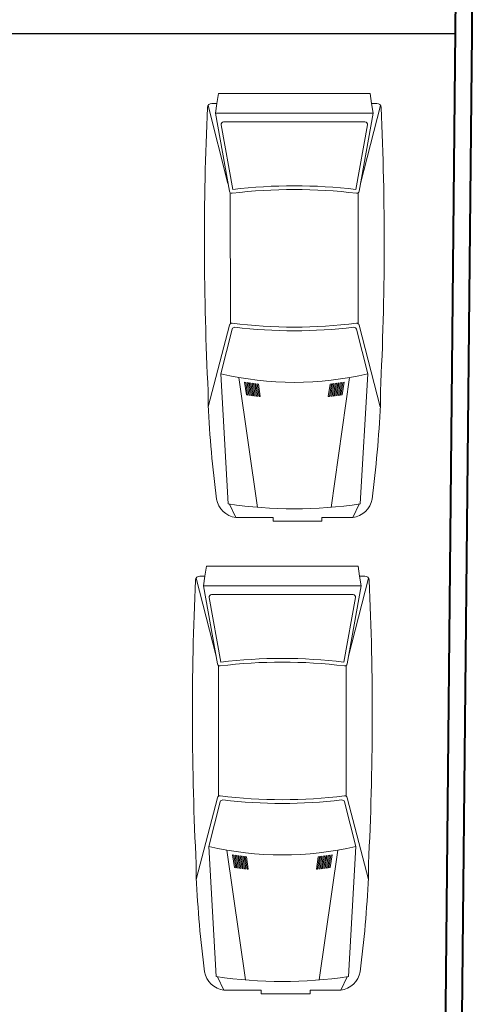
# Model space of a CAD drawing. Header units: millimetres. Extents: x 26 to 1362, y 24 to 358.
# Tile 194 of 256: x 995.27 to 999.45, y 331.02 to 340.1. Entities that reach past the tile are written whole.
import ezdxf

# ---------------------------------------------------------------- set-up
doc = ezdxf.new("R2010")
doc.units = ezdxf.units.MM
doc.linetypes.add('CONTINU', pattern=[0])
doc.layers.add('ARQ-ALVENARIA', color=4, linetype='Continuous')
doc.layers.add('ARQ-PISO', color=8, linetype='Continuous')
doc.layers.add('MB_ALVENARIA', color=7, linetype='Continuous', lineweight=40)
doc.layers.add('MB_MOBILIÁRIO', color=8, linetype='Continuous', lineweight=13)

msp = doc.modelspace()

# ---------------------------------------------------------------- linework, layer by layer
at = {"layer": 'ARQ-ALVENARIA', "linetype": 'CONTINU'}
msp.add_lwpolyline([(999.2956, 339.9743), (999.2956, 339.975)], dxfattribs=at)
at = {"layer": 'ARQ-PISO', "linetype": 'CONTINU'}
msp.add_line((991.1656, 339.9743), (999.2956, 339.975), dxfattribs=at)
at = {"layer": 'MB_ALVENARIA', "linetype": 'CONTINU'}
for points in [[(999.4456, 339.9743), (999.4456, 347.8343)], [(999.1656, 327.2758), (999.2956, 340.6243)], [(999.3156, 327.2743), (999.4456, 339.9743)]]:
    msp.add_lwpolyline(points, dxfattribs=at)
at = {"layer": 'MB_MOBILIÁRIO', "linetype": 'CONTINU'}
for p, q in [((997.0116, 339.3114), (997.194, 338.5901)), ((997.0781, 339.2388), (998.5324, 339.2388)), ((998.5988, 339.3114), (998.4164, 338.5901)), ((997.2171, 337.2971), (997.2156, 338.505)), ((998.3934, 337.2971), (998.3949, 338.505)), ((997.295, 336.8003), (997.4651, 335.6018)), ((998.3155, 336.8003), (998.1454, 335.6018)), ((997.2667, 335.5084), (997.2073, 335.6314)), ((998.3438, 335.5084), (998.4032, 335.6314)), ((996.9013, 334.9492), (997.0837, 334.2279)), ((996.9677, 334.8766), (998.4221, 334.8766)), ((998.4885, 334.9492), (998.3061, 334.2279)), ((997.1067, 332.9348), (997.1052, 334.1428)), ((998.2831, 332.9348), (998.2846, 334.1428)), ((997.1847, 332.438), (997.3548, 331.2396)), ((998.2051, 332.438), (998.0351, 331.2396)), ((997.1564, 331.1462), (997.0969, 331.2691)), ((998.2334, 331.1462), (998.2929, 331.2691))]:
    msp.add_line(p, q, dxfattribs=at)
for points in [[(998.5181, 339.3295), (998.5655, 339.3295, -0.400755), (998.6052, 339.2916), (998.6052, 339.2916, -0.024282), (998.5989, 336.673), (998.5989, 336.673), (998.5989, 336.5457, -0.01958), (998.5222, 335.6785), (998.5222, 335.6785, -0.323148), (998.3438, 335.5084), (998.3438, 335.5084), (998.0604, 335.5084), (998.0604, 335.4744), (997.6109, 335.4744), (997.6109, 335.5084), (997.2667, 335.5084, -0.323148), (997.0883, 335.6785), (997.0883, 335.6785, -0.01958), (997.0115, 336.5457), (997.0115, 336.5457), (997.0115, 336.673, -0.024282), (997.0053, 339.2916), (997.0053, 339.2916, -0.400755), (997.0449, 339.3295), (997.0449, 339.3295), (997.0924, 339.3295), (997.1068, 339.4202), (998.5037, 339.4202), (998.5181, 339.3295)], [(998.5181, 339.3295), (998.5324, 339.2388), (998.4038, 338.5193, -0.39825), (998.3787, 338.5007), (998.3787, 338.5007, 0.061136), (997.2318, 338.5007), (997.2318, 338.5007, -0.39825), (997.2067, 338.5193), (997.2067, 338.5193), (997.0781, 339.2388), (997.0924, 339.3295)], [(998.4789, 339.1328), (998.3722, 338.5358, 0.06), (997.2383, 338.5358), (997.2383, 338.5358), (997.1316, 339.1328, -0.467038), (997.1539, 339.1594), (997.1539, 339.1594), (998.4566, 339.1594, -0.467038), (998.4789, 339.1328), (998.4789, 339.1328)], [(998.5981, 336.5287), (998.4026, 337.284, 0.376264), (998.3779, 337.3008), (998.3779, 337.3008, -0.061052), (997.2326, 337.3008), (997.2326, 337.3008, 0.376264), (997.2079, 337.284), (997.2079, 337.284), (997.0124, 336.5287)], [(998.4136, 335.6329, -0.074208), (997.1969, 335.6329), (997.1969, 335.6329), (997.1268, 336.835), (997.2334, 337.2467, -0.374478), (997.2579, 337.2636), (997.2579, 337.2636, 0.05791), (998.3526, 337.2636), (998.3526, 337.2636, -0.374478), (998.3771, 337.2467), (998.3771, 337.2467), (998.4837, 336.835), (998.4136, 335.6329)], [(998.4077, 334.9673), (998.4552, 334.9673, -0.400755), (998.4949, 334.9294), (998.4949, 334.9294, -0.024282), (998.4886, 332.3108), (998.4886, 332.3108), (998.4886, 332.1834, -0.01958), (998.4119, 331.3162), (998.4119, 331.3162, -0.323148), (998.2334, 331.1462), (998.2334, 331.1462), (997.95, 331.1462), (997.95, 331.1122), (997.5006, 331.1122), (997.5006, 331.1462), (997.1564, 331.1462, -0.323148), (996.9779, 331.3162), (996.9779, 331.3162, -0.01958), (996.9012, 332.1834), (996.9012, 332.1834), (996.9012, 332.3108, -0.024282), (996.895, 334.9294), (996.895, 334.9294, -0.400755), (996.9346, 334.9673), (996.9346, 334.9673), (996.9821, 334.9673), (996.9965, 335.058), (998.3934, 335.058), (998.4077, 334.9673)], [(998.4077, 334.9673), (998.4221, 334.8766), (998.2934, 334.157, -0.39825), (998.2684, 334.1385), (998.2684, 334.1385, 0.061136), (997.1215, 334.1385), (997.1215, 334.1385, -0.39825), (997.0964, 334.157), (997.0964, 334.157), (996.9677, 334.8766), (996.9821, 334.9673)], [(998.3686, 334.7705), (998.2618, 334.1736, 0.06), (997.128, 334.1736), (997.128, 334.1736), (997.0212, 334.7705, -0.467038), (997.0436, 334.7972), (997.0436, 334.7972), (998.3463, 334.7972, -0.467038), (998.3686, 334.7705), (998.3686, 334.7705)], [(998.4878, 332.1664), (998.2923, 332.9218, 0.376264), (998.2676, 332.9386), (998.2676, 332.9386, -0.061052), (997.1223, 332.9386), (997.1223, 332.9386, 0.376264), (997.0975, 332.9218), (997.0975, 332.9218), (996.9021, 332.1664)], [(998.3033, 331.2707, -0.074208), (997.0865, 331.2707), (997.0865, 331.2707), (997.0165, 332.4728), (997.123, 332.8845, -0.374478), (997.1476, 332.9013), (997.1476, 332.9013, 0.05791), (998.2422, 332.9013), (998.2422, 332.9013, -0.374478), (998.2668, 332.8845), (998.2668, 332.8845), (998.3733, 332.4728), (998.3033, 331.2707)]]:
    msp.add_lwpolyline(points, format="xyb", dxfattribs=at)
for points in [[(997.3586, 336.7554), (997.3469, 336.7572), (997.3469, 336.7572), (997.3636, 336.64), (997.3752, 336.6383), (997.3752, 336.6383), (997.3586, 336.7554)], [(997.3986, 336.6351), (997.382, 336.7519), (997.3703, 336.7536), (997.3703, 336.7536), (997.3869, 336.6367), (997.3986, 336.6351), (997.3986, 336.6351)], [(997.3937, 336.7502), (997.4103, 336.6336), (997.4219, 336.6321), (997.4219, 336.6321), (997.4054, 336.7486), (997.3937, 336.7502), (997.3937, 336.7502)], [(997.4452, 336.6293), (997.4287, 336.7456), (997.4171, 336.7471), (997.4171, 336.7471), (997.4336, 336.6307), (997.4452, 336.6293), (997.4452, 336.6293)], [(997.4521, 336.7427), (997.4404, 336.7441), (997.4404, 336.7441), (997.4569, 336.628), (997.4685, 336.6267), (997.4685, 336.6267), (997.4521, 336.7427)], [(997.4918, 336.6242), (997.4753, 336.74), (997.4637, 336.7413), (997.4637, 336.7413), (997.4802, 336.6254), (997.4918, 336.6242), (997.4918, 336.6242)], [(998.1468, 336.7413), (998.1351, 336.74), (998.1351, 336.74), (998.1187, 336.6242), (998.1303, 336.6254), (998.1303, 336.6254), (998.1468, 336.7413)], [(998.1536, 336.628), (998.1701, 336.7441), (998.1584, 336.7427), (998.1584, 336.7427), (998.142, 336.6267), (998.1536, 336.628), (998.1536, 336.628)], [(998.1769, 336.6307), (998.1934, 336.7471), (998.1817, 336.7456), (998.1817, 336.7456), (998.1652, 336.6293), (998.1769, 336.6307), (998.1769, 336.6307)], [(998.1885, 336.6321), (998.2002, 336.6336), (998.2002, 336.6336), (998.2168, 336.7502), (998.2051, 336.7486), (998.2051, 336.7486), (998.1885, 336.6321)], [(998.2236, 336.6367), (998.2401, 336.7536), (998.2284, 336.7519), (998.2284, 336.7519), (998.2119, 336.6351), (998.2236, 336.6367), (998.2236, 336.6367)], [(998.2518, 336.7554), (998.2352, 336.6383), (998.2469, 336.64), (998.2469, 336.64), (998.2636, 336.7572), (998.2518, 336.7554), (998.2518, 336.7554)], [(997.2483, 332.3931), (997.2366, 332.3949), (997.2366, 332.3949), (997.2532, 332.2778), (997.2649, 332.2761), (997.2649, 332.2761), (997.2483, 332.3931)], [(997.2883, 332.2729), (997.2717, 332.3897), (997.26, 332.3914), (997.26, 332.3914), (997.2766, 332.2745), (997.2883, 332.2729), (997.2883, 332.2729)], [(997.2834, 332.388), (997.2999, 332.2714), (997.3116, 332.2699), (997.3116, 332.2699), (997.2951, 332.3864), (997.2834, 332.388), (997.2834, 332.388)], [(997.3349, 332.2671), (997.3184, 332.3833), (997.3067, 332.3848), (997.3067, 332.3848), (997.3233, 332.2685), (997.3349, 332.2671), (997.3349, 332.2671)], [(997.3417, 332.3805), (997.3301, 332.3819), (997.3301, 332.3819), (997.3466, 332.2657), (997.3582, 332.2644), (997.3582, 332.2644), (997.3417, 332.3805)], [(997.3814, 332.262), (997.365, 332.3778), (997.3534, 332.3791), (997.3534, 332.3791), (997.3698, 332.2632), (997.3814, 332.262), (997.3814, 332.262)], [(998.0364, 332.3791), (998.0248, 332.3778), (998.0248, 332.3778), (998.0084, 332.262), (998.02, 332.2632), (998.02, 332.2632), (998.0364, 332.3791)], [(998.0433, 332.2657), (998.0597, 332.3819), (998.0481, 332.3805), (998.0481, 332.3805), (998.0316, 332.2644), (998.0433, 332.2657), (998.0433, 332.2657)], [(998.0666, 332.2685), (998.0831, 332.3848), (998.0714, 332.3833), (998.0714, 332.3833), (998.0549, 332.2671), (998.0666, 332.2685), (998.0666, 332.2685)], [(998.0782, 332.2699), (998.0899, 332.2714), (998.0899, 332.2714), (998.1064, 332.388), (998.0948, 332.3864), (998.0948, 332.3864), (998.0782, 332.2699)], [(998.1132, 332.2745), (998.1298, 332.3914), (998.1181, 332.3897), (998.1181, 332.3897), (998.1015, 332.2729), (998.1132, 332.2745), (998.1132, 332.2745)], [(998.1415, 332.3931), (998.1249, 332.2761), (998.1366, 332.2778), (998.1366, 332.2778), (998.1532, 332.3949), (998.1415, 332.3931), (998.1415, 332.3931)]]:
    msp.add_lwpolyline(points, dxfattribs=at)
for centre in [(997.8052, 339.6949), (997.6949, 335.3326)]:
    msp.add_arc(centre, 2.9392, 256.65456, 283.34544, dxfattribs=at)

doc.saveas('drawing.dxf')
